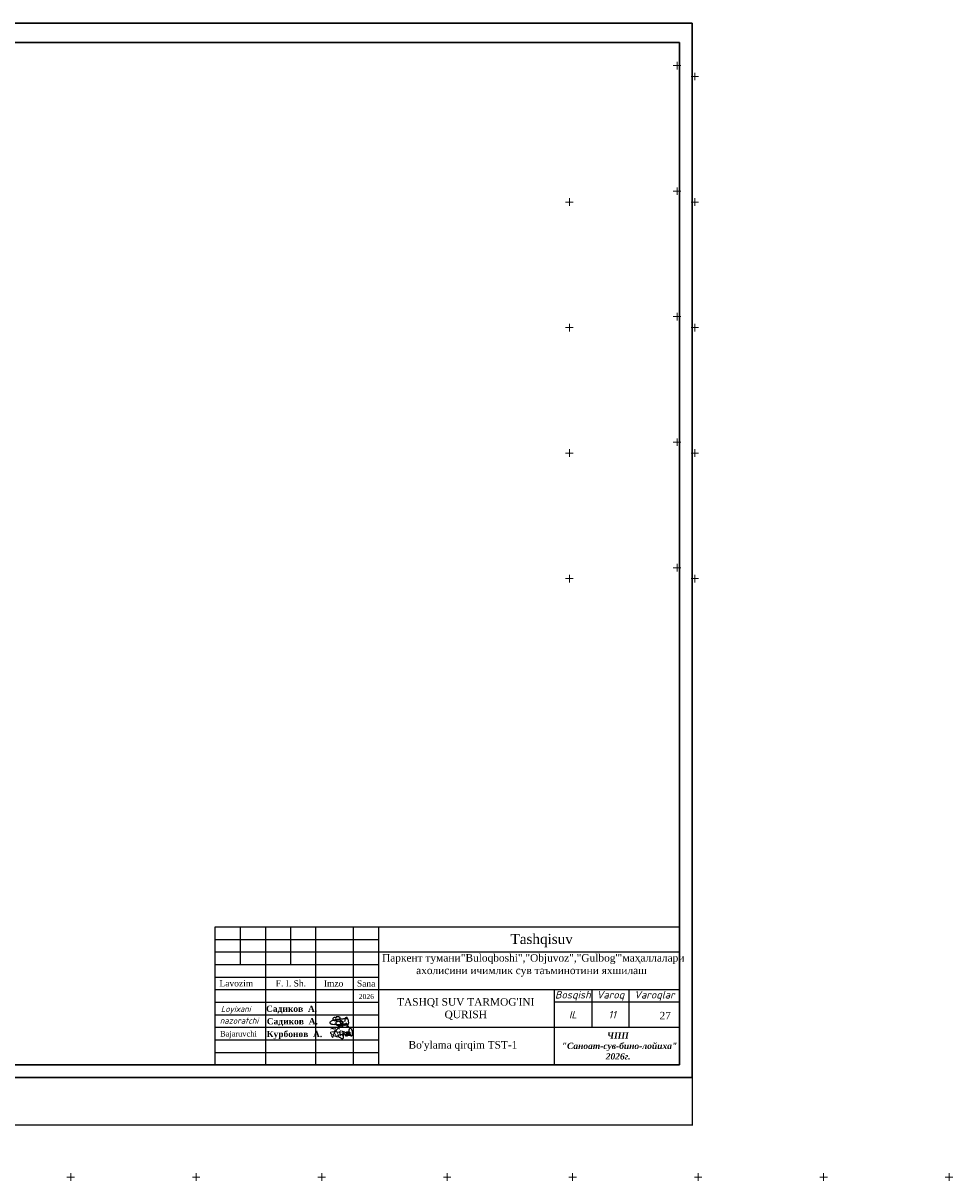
# Model space of a CAD drawing. Header units: millimetres. Extents: x 366033 to 446362, y 4247208 to 4265071.
# Tile 83 of 159: x 435646 to 436017, y 4254580 to 4255041. Entities that reach past the tile are written whole.
import ezdxf

# ---------------------------------------------------------------- set-up
doc = ezdxf.new("R2010")
doc.units = ezdxf.units.MM
doc.header["$PDMODE"] = 32
doc.header["$PDSIZE"] = 0.6
doc.layers.add('GEODS_POINT_GRID#_B', color=7, linetype='Continuous', true_color=0x000000)
doc.layers.add('kcd_tx', color=7, linetype='Continuous')
doc.layers.add('RAMKA', color=7, linetype='Continuous')
doc.layers.add('план', color=7, linetype='Continuous', lineweight=40)
doc.styles.add('GOST 2.304', font='CS_Gost2304.shx')
doc.styles.add('SHRFT', font='TXT', dxfattribs={"width": 1.75})
doc.styles.get("Standard").update_dxf_attribs({"font": 'times.ttf'})
doc.styles.add('TIMES', font='times.ttf')
doc.dimstyles.get("Standard").update_dxf_attribs({"dimtxt": 0.18, "dimasz": 0.18, "dimexe": 0.18, "dimexo": 0.0625, "dimgap": 0.09, "dimtad": 0, "dimtih": 1, "dimtoh": 1, "dimdec": 1, "dimzin": 0, "dimdsep": 46, "dimtxsty": 'Standard', "dimcen": 0.09, "dimadec": 0, "dimazin": 0, "dimtfac": 1, "dimtdec": 1, "dimtofl": 0, "dimtmove": 0, "dimatfit": 3, "dimfxl": 1, "dimtolj": 1, "dimtzin": 0, "dimarcsym": 0})

# ---------------------------------------------------------------- blocks, each defined once
blk = doc.blocks.new('*D487')
at = {"layer": 'Defpoints', "color": 0, "lineweight": 0, "transparency": 16777216}
for p in [(435327.2, 4254621.41), (435913.03, 4254621.41), (435913.03, 4254602.39)]:
    blk.add_point(p, dxfattribs=at)
at = {"layer": 'kcd_tx', "color": 0, "lineweight": -2, "transparency": 16777216}
for p, q in [((435327.2, 4254621.38), (435327.2, 4254602.3)), ((435913.03, 4254621.38), (435913.03, 4254602.3)), ((435327.29, 4254602.39), (435619.93, 4254602.39)), ((435912.94, 4254602.39), (435620.3, 4254602.39))]:
    blk.add_line(p, q, dxfattribs=at)
at = {"layer": 'kcd_tx', "color": 0, "lineweight": 0, "transparency": 16777216}
for points in [[(435327.29, 4254602.4), (435327.29, 4254602.37), (435327.2, 4254602.39)], [(435912.94, 4254602.4), (435912.94, 4254602.37), (435913.03, 4254602.39)]]:
    blk.add_solid(points, dxfattribs=at)
at = {"layer": 'kcd_tx', "color": 0, "lineweight": 5, "transparency": 16777216, "insert": (435620.12, 4254602.39), "char_height": 0.09, "attachment_point": 5}
blk.add_mtext('\\A1;585.8', dxfattribs=at)
blk = doc.blocks.new('CrossCoord_m1')
at = {"layer": 'GEODS_POINT_GRID#_B', "color": 3, "lineweight": 20, "true_color": 0x00ff00, "flags": 128}
for points in [[(-3, 0), (3, 0)], [(0, 3), (0, -3)]]:
    blk.add_lwpolyline(points, dxfattribs=at)

msp = doc.modelspace()

# ---------------------------------------------------------------- linework, layer by layer
at = {"color": 250, "lineweight": 25}
for p, q in [((435733.028, 4254681.408, -1016.516), (435733.028, 4254666.408, -1016.516)), ((435743.028, 4254681.408, -1016.516), (435743.028, 4254626.408, -1016.516)), ((435753.028, 4254681.408, -1016.516), (435753.028, 4254666.408, -1016.516)), ((435763.028, 4254681.408, -1016.516), (435763.028, 4254626.408, -1016.516)), ((435778.028, 4254681.408, -847.097), (435778.028, 4254626.408, -847.097)), ((435788.028, 4254681.408), (435788.028, 4254626.408)), ((435723.028, 4254676.408), (435788.028, 4254676.408)), ((435723.028, 4254671.408), (435908.028, 4254671.408)), ((435723.028, 4254671.408), (435788.028, 4254671.408)), ((435723.028, 4254666.408), (435788.028, 4254666.408)), ((435723.028, 4254661.408), (435788.028, 4254661.408)), ((435723.028, 4254656.408), (435908.028, 4254656.408)), ((435858.028, 4254656.408), (435858.028, 4254626.408)), ((435873.028, 4254656.408), (435873.028, 4254641.408)), ((435888.028, 4254641.408), (435888.028, 4254656.408)), ((435723.028, 4254651.408), (435788.028, 4254651.408)), ((435908.028, 4254651.408), (435858.028, 4254651.408)), ((435908.028, 4254651.408), (435858.028, 4254651.408)), ((435723.028, 4254646.408), (435788.028, 4254646.408)), ((435723.028, 4254641.408), (435908.028, 4254641.408)), ((435723.028, 4254636.408), (435788.028, 4254636.408)), ((435723.028, 4254631.408), (435788.028, 4254631.408))]:
    msp.add_line(p, q, dxfattribs=at)
at = {"color": 5, "lineweight": 25, "ltscale": 2}
for p, q in [((435768.696, 4254643.383), (435768.676, 4254643.168)), ((435768.696, 4254643.383), (435768.676, 4254643.168)), ((435768.741, 4254643.468), (435768.696, 4254643.383)), ((435768.741, 4254643.468), (435768.696, 4254643.383)), ((435768.922, 4254643.619), (435768.741, 4254643.468)), ((435768.922, 4254643.619), (435768.741, 4254643.468)), ((435769.236, 4254643.825), (435768.922, 4254643.619)), ((435769.236, 4254643.825), (435768.922, 4254643.619)), ((435769.499, 4254643.948), (435769.236, 4254643.825)), ((435769.499, 4254643.948), (435769.236, 4254643.825)), ((435769.689, 4254644.041), (435769.499, 4254643.948)), ((435769.689, 4254644.041), (435769.499, 4254643.948)), ((435769.937, 4254644.134), (435769.689, 4254644.041)), ((435769.937, 4254644.134), (435769.689, 4254644.041)), ((435770.245, 4254644.204), (435769.937, 4254644.134)), ((435770.245, 4254644.204), (435769.937, 4254644.134)), ((435770.598, 4254644.279), (435770.245, 4254644.204)), ((435770.598, 4254644.279), (435770.245, 4254644.204)), ((435770.801, 4254644.324), (435770.598, 4254644.279)), ((435770.801, 4254644.324), (435770.598, 4254644.279)), ((435771.101, 4254644.371), (435770.801, 4254644.324)), ((435771.101, 4254644.371), (435770.801, 4254644.324)), ((435771.433, 4254644.429), (435771.101, 4254644.371)), ((435771.433, 4254644.429), (435771.101, 4254644.371)), ((435771.653, 4254644.454), (435771.433, 4254644.429)), ((435771.653, 4254644.454), (435771.433, 4254644.429)), ((435771.94, 4254644.505), (435771.653, 4254644.454)), ((435771.94, 4254644.505), (435771.653, 4254644.454)), ((435772.326, 4254644.552), (435771.94, 4254644.505)), ((435772.326, 4254644.552), (435771.94, 4254644.505)), ((435772.569, 4254644.576), (435772.326, 4254644.552)), ((435772.569, 4254644.576), (435772.326, 4254644.552)), ((435772.897, 4254644.622), (435772.569, 4254644.576)), ((435772.897, 4254644.622), (435772.569, 4254644.576)), ((435773.125, 4254644.644), (435772.897, 4254644.622)), ((435773.125, 4254644.644), (435772.897, 4254644.622)), ((435773.491, 4254644.674), (435773.125, 4254644.644)), ((435773.491, 4254644.674), (435773.125, 4254644.644)), ((435773.823, 4254644.695), (435773.491, 4254644.674)), ((435773.823, 4254644.695), (435773.491, 4254644.674)), ((435774.1, 4254644.75), (435773.823, 4254644.695)), ((435774.1, 4254644.75), (435773.823, 4254644.695)), ((435774.334, 4254644.76), (435774.1, 4254644.75)), ((435774.334, 4254644.76), (435774.1, 4254644.75)), ((435774.52, 4254644.767), (435774.334, 4254644.76)), ((435774.52, 4254644.767), (435774.334, 4254644.76)), ((435774.877, 4254644.808), (435774.52, 4254644.767)), ((435774.877, 4254644.808), (435774.52, 4254644.767)), ((435775.102, 4254644.81), (435774.877, 4254644.808)), ((435775.102, 4254644.81), (435774.877, 4254644.808)), ((435775.491, 4254644.813), (435775.102, 4254644.81)), ((435775.491, 4254644.813), (435775.102, 4254644.81)), ((435775.642, 4254644.813), (435775.491, 4254644.813)), ((435775.642, 4254644.813), (435775.491, 4254644.813)), ((435775.881, 4254644.799), (435775.642, 4254644.813)), ((435775.881, 4254644.799), (435775.642, 4254644.813)), ((435768.676, 4254643.168), (435768.711, 4254643.053)), ((435768.676, 4254643.168), (435768.711, 4254643.053)), ((435768.711, 4254643.053), (435768.766, 4254642.997)), ((435768.711, 4254643.053), (435768.766, 4254642.997)), ((435768.766, 4254642.997), (435768.886, 4254642.858)), ((435768.766, 4254642.997), (435768.886, 4254642.858)), ((435768.886, 4254642.858), (435769.036, 4254642.804)), ((435768.886, 4254642.858), (435769.036, 4254642.804)), ((435769.036, 4254642.804), (435769.195, 4254642.746)), ((435769.036, 4254642.804), (435769.195, 4254642.746)), ((435769.195, 4254642.746), (435769.351, 4254642.69)), ((435769.195, 4254642.746), (435769.351, 4254642.69)), ((435769.351, 4254642.69), (435769.485, 4254642.659)), ((435769.351, 4254642.69), (435769.485, 4254642.659)), ((435769.485, 4254642.659), (435769.74, 4254642.615)), ((435769.485, 4254642.659), (435769.74, 4254642.615)), ((435769.74, 4254642.615), (435769.925, 4254642.583)), ((435769.74, 4254642.615), (435769.925, 4254642.583)), ((435769.925, 4254642.583), (435770.365, 4254642.574)), ((435769.925, 4254642.583), (435770.365, 4254642.574)), ((435770.365, 4254642.574), (435770.635, 4254642.578)), ((435770.365, 4254642.574), (435770.635, 4254642.578)), ((435770.635, 4254642.578), (435771.098, 4254642.575)), ((435770.635, 4254642.578), (435771.098, 4254642.575)), ((435771.098, 4254642.575), (435771.608, 4254642.565)), ((435771.098, 4254642.575), (435771.608, 4254642.565)), ((435771.608, 4254642.565), (435771.996, 4254642.562)), ((435771.608, 4254642.565), (435771.996, 4254642.562)), ((435771.996, 4254642.562), (435772.658, 4254642.578)), ((435771.996, 4254642.562), (435772.658, 4254642.578)), ((435772.658, 4254642.578), (435773.152, 4254642.568)), ((435772.658, 4254642.578), (435773.152, 4254642.568)), ((435773.152, 4254642.568), (435773.631, 4254642.506)), ((435773.152, 4254642.568), (435773.631, 4254642.506)), ((435773.33, 4254642.058), (435773.359, 4254642.163)), ((435773.33, 4254642.058), (435773.359, 4254642.163)), ((435773.352, 4254641.986), (435773.33, 4254642.058)), ((435773.352, 4254641.986), (435773.33, 4254642.058)), ((435773.397, 4254641.911), (435773.352, 4254641.986)), ((435773.397, 4254641.911), (435773.352, 4254641.986)), ((435773.359, 4254642.163), (435773.377, 4254642.224)), ((435773.359, 4254642.163), (435773.377, 4254642.224)), ((435773.377, 4254642.224), (435773.41, 4254642.281)), ((435773.377, 4254642.224), (435773.41, 4254642.281)), ((435773.456, 4254641.848), (435773.397, 4254641.911)), ((435773.456, 4254641.848), (435773.397, 4254641.911)), ((435773.41, 4254642.281), (435773.456, 4254642.358)), ((435773.41, 4254642.281), (435773.456, 4254642.358)), ((435773.456, 4254642.358), (435773.522, 4254642.408)), ((435773.456, 4254642.358), (435773.522, 4254642.408)), ((435773.497, 4254641.816), (435773.456, 4254641.848)), ((435773.497, 4254641.816), (435773.456, 4254641.848)), ((435773.566, 4254641.816), (435773.497, 4254641.816)), ((435773.566, 4254641.816), (435773.497, 4254641.816)), ((435773.522, 4254642.408), (435773.582, 4254642.47)), ((435773.522, 4254642.408), (435773.582, 4254642.47)), ((435773.669, 4254641.835), (435773.566, 4254641.816)), ((435773.669, 4254641.835), (435773.566, 4254641.816)), ((435773.582, 4254642.47), (435773.687, 4254642.533)), ((435773.582, 4254642.47), (435773.687, 4254642.533)), ((435773.586, 4254642.485), (435773.687, 4254642.533)), ((435773.586, 4254642.485), (435773.687, 4254642.533)), ((435773.743, 4254641.864), (435773.669, 4254641.835)), ((435773.743, 4254641.864), (435773.669, 4254641.835)), ((435773.687, 4254642.533), (435773.859, 4254642.633)), ((435773.687, 4254642.533), (435773.859, 4254642.633)), ((435773.687, 4254642.533), (435773.803, 4254642.437)), ((435773.687, 4254642.533), (435773.803, 4254642.437)), ((435773.812, 4254641.895), (435773.743, 4254641.864)), ((435773.812, 4254641.895), (435773.743, 4254641.864)), ((435773.803, 4254642.437), (435773.863, 4254642.388)), ((435773.803, 4254642.437), (435773.863, 4254642.388)), ((435773.894, 4254641.989), (435773.812, 4254641.895)), ((435773.894, 4254641.989), (435773.812, 4254641.895)), ((435773.859, 4254642.633), (435773.986, 4254642.706)), ((435773.859, 4254642.633), (435773.986, 4254642.706)), ((435773.863, 4254642.388), (435773.894, 4254642.329)), ((435773.863, 4254642.388), (435773.894, 4254642.329)), ((435773.894, 4254642.329), (435773.933, 4254642.254)), ((435773.894, 4254642.329), (435773.933, 4254642.254)), ((435773.928, 4254642.067), (435773.894, 4254641.989)), ((435773.928, 4254642.067), (435773.894, 4254641.989)), ((435773.954, 4254642.18), (435773.928, 4254642.067)), ((435773.954, 4254642.18), (435773.928, 4254642.067)), ((435773.933, 4254642.254), (435773.954, 4254642.18)), ((435773.933, 4254642.254), (435773.954, 4254642.18)), ((435773.986, 4254642.706), (435774.138, 4254642.815)), ((435773.986, 4254642.706), (435774.138, 4254642.815)), ((435774.138, 4254642.815), (435774.249, 4254642.815)), ((435774.138, 4254642.815), (435774.249, 4254642.815)), ((435774.249, 4254642.815), (435774.594, 4254642.82)), ((435774.249, 4254642.815), (435774.594, 4254642.82)), ((435774.488, 4254642.32), (435774.627, 4254642.482)), ((435774.488, 4254642.32), (435774.627, 4254642.482)), ((435774.488, 4254642.258), (435774.488, 4254642.32)), ((435774.488, 4254642.258), (435774.488, 4254642.32)), ((435774.523, 4254642.194), (435774.488, 4254642.258)), ((435774.523, 4254642.194), (435774.488, 4254642.258)), ((435774.547, 4254642.15), (435774.523, 4254642.194)), ((435774.547, 4254642.15), (435774.523, 4254642.194)), ((435774.604, 4254642.133), (435774.547, 4254642.15)), ((435774.604, 4254642.133), (435774.547, 4254642.15)), ((435774.594, 4254642.82), (435774.656, 4254642.82)), ((435774.594, 4254642.82), (435774.656, 4254642.82)), ((435774.678, 4254642.133), (435774.604, 4254642.133)), ((435774.678, 4254642.133), (435774.604, 4254642.133)), ((435774.627, 4254642.482), (435774.697, 4254642.564)), ((435774.627, 4254642.482), (435774.697, 4254642.564)), ((435774.656, 4254642.82), (435774.858, 4254642.805)), ((435774.656, 4254642.82), (435774.858, 4254642.805)), ((435774.795, 4254642.204), (435774.678, 4254642.133)), ((435774.795, 4254642.204), (435774.678, 4254642.133)), ((435774.697, 4254642.564), (435774.905, 4254642.738)), ((435774.697, 4254642.564), (435774.905, 4254642.738)), ((435774.958, 4254642.304), (435774.795, 4254642.204)), ((435774.958, 4254642.304), (435774.795, 4254642.204)), ((435774.856, 4254642.698), (435774.929, 4254642.763)), ((435774.856, 4254642.698), (435774.929, 4254642.763)), ((435774.858, 4254642.805), (435775.03, 4254642.702)), ((435774.858, 4254642.805), (435775.03, 4254642.702)), ((435774.929, 4254642.763), (435774.973, 4254642.803)), ((435774.929, 4254642.763), (435774.973, 4254642.803)), ((435775.055, 4254642.397), (435774.958, 4254642.304)), ((435775.055, 4254642.397), (435774.958, 4254642.304)), ((435774.973, 4254642.803), (435775.058, 4254642.854)), ((435774.973, 4254642.803), (435775.058, 4254642.854)), ((435775.03, 4254642.702), (435775.1, 4254642.646)), ((435775.03, 4254642.702), (435775.1, 4254642.646)), ((435775.107, 4254642.479), (435775.055, 4254642.397)), ((435775.107, 4254642.479), (435775.055, 4254642.397)), ((435775.058, 4254642.854), (435775.112, 4254642.887)), ((435775.058, 4254642.854), (435775.112, 4254642.887)), ((435775.1, 4254642.646), (435775.131, 4254642.559)), ((435775.1, 4254642.646), (435775.131, 4254642.559)), ((435775.131, 4254642.559), (435775.107, 4254642.479)), ((435775.131, 4254642.559), (435775.107, 4254642.479)), ((435775.112, 4254642.887), (435775.169, 4254642.906)), ((435775.112, 4254642.887), (435775.169, 4254642.906)), ((435775.169, 4254642.906), (435775.21, 4254642.92)), ((435775.169, 4254642.906), (435775.21, 4254642.92)), ((435775.21, 4254642.92), (435775.264, 4254642.92)), ((435775.21, 4254642.92), (435775.264, 4254642.92)), ((435775.264, 4254642.92), (435775.309, 4254642.905)), ((435775.264, 4254642.92), (435775.309, 4254642.905)), ((435775.309, 4254642.905), (435775.364, 4254642.872)), ((435775.309, 4254642.905), (435775.364, 4254642.872)), ((435775.397, 4254641.703), (435775.34, 4254641.747)), ((435775.364, 4254642.872), (435775.4, 4254642.852)), ((435775.364, 4254642.872), (435775.4, 4254642.852)), ((435775.494, 4254641.703), (435775.397, 4254641.703)), ((435775.4, 4254642.852), (435775.426, 4254642.814)), ((435775.4, 4254642.852), (435775.426, 4254642.814)), ((435775.435, 4254642.372), (435775.402, 4254642.242)), ((435775.435, 4254642.372), (435775.402, 4254642.242)), ((435775.402, 4254642.242), (435775.402, 4254642.15)), ((435775.402, 4254642.242), (435775.402, 4254642.15)), ((435775.402, 4254642.15), (435775.428, 4254642.059)), ((435775.402, 4254642.15), (435775.428, 4254642.059)), ((435775.426, 4254642.814), (435775.449, 4254642.777)), ((435775.426, 4254642.814), (435775.449, 4254642.777)), ((435775.428, 4254642.059), (435775.476, 4254641.966)), ((435775.428, 4254642.059), (435775.476, 4254641.966)), ((435775.464, 4254642.486), (435775.435, 4254642.372)), ((435775.464, 4254642.486), (435775.435, 4254642.372)), ((435775.449, 4254642.777), (435775.466, 4254642.749)), ((435775.449, 4254642.777), (435775.466, 4254642.749)), ((435775.487, 4254642.678), (435775.464, 4254642.585)), ((435775.487, 4254642.678), (435775.464, 4254642.585)), ((435775.464, 4254642.585), (435775.464, 4254642.486)), ((435775.464, 4254642.585), (435775.464, 4254642.486)), ((435775.466, 4254642.749), (435775.487, 4254642.678)), ((435775.466, 4254642.749), (435775.487, 4254642.678)), ((435775.476, 4254641.966), (435775.521, 4254641.933)), ((435775.476, 4254641.966), (435775.521, 4254641.933)), ((435775.637, 4254641.729), (435775.494, 4254641.703)), ((435775.521, 4254641.933), (435775.599, 4254641.903)), ((435775.521, 4254641.933), (435775.599, 4254641.903)), ((435775.599, 4254641.903), (435775.673, 4254641.875)), ((435775.599, 4254641.903), (435775.673, 4254641.875)), ((435775.739, 4254641.769), (435775.637, 4254641.729)), ((435775.673, 4254641.875), (435775.812, 4254641.875)), ((435775.673, 4254641.875), (435775.812, 4254641.875)), ((435775.812, 4254641.875), (435775.903, 4254641.892)), ((435775.812, 4254641.875), (435775.903, 4254641.892)), ((435775.903, 4254641.892), (435775.997, 4254641.903)), ((435775.903, 4254641.892), (435775.997, 4254641.903)), ((435775.997, 4254641.903), (435776.213, 4254641.934)), ((435775.997, 4254641.903), (435776.213, 4254641.934))]:
    msp.add_line(p, q, dxfattribs=at)
at = {"color": 250, "lineweight": 25}
msp.add_lwpolyline([(435723.028, 4254681.408), (435908.028, 4254681.408), (435908.028, 4254626.408), (435723.028, 4254626.408)], close=True, dxfattribs=at)
at = {"color": 5, "lineweight": 25, "ltscale": 2}
for points in [[(435772.015, 4254644.612), (435772.308, 4254644.61), (435772.434, 4254644.669), (435772.551, 4254644.756), (435772.635, 4254644.815), (435772.725, 4254644.9), (435772.777, 4254644.948), (435772.834, 4254645.03), (435772.829, 4254645.105), (435772.804, 4254645.226), (435772.784, 4254645.265), (435772.696, 4254645.348), (435772.586, 4254645.428), (435772.459, 4254645.487), (435772.299, 4254645.534), (435772.059, 4254645.582), (435771.863, 4254645.582), (435771.632, 4254645.568), (435771.442, 4254645.54), (435771.272, 4254645.5), (435771.071, 4254644.934), (435770.835, 4254645.431), (435770.619, 4254645.359), (435770.405, 4254645.283), (435770.186, 4254645.156), (435770.014, 4254645.045), (435769.906, 4254644.952), (435769.836, 4254644.8), (435769.824, 4254644.708), (435769.865, 4254644.555), (435769.977, 4254644.363), (435770.034, 4254644.3), (435770.134, 4254644.235), (435770.276, 4254644.184), (435770.473, 4254644.134), (435770.908, 4254644.078), (435771.163, 4254644.047), (435771.29, 4254644.032), (435771.607, 4254644.468), (435771.699, 4254644.439), (435771.483, 4254643.954)], [(435772.015, 4254644.612), (435772.308, 4254644.61), (435772.434, 4254644.669), (435772.551, 4254644.756), (435772.635, 4254644.815), (435772.725, 4254644.9), (435772.777, 4254644.948), (435772.834, 4254645.03), (435772.829, 4254645.105), (435772.804, 4254645.226), (435772.784, 4254645.265), (435772.696, 4254645.348), (435772.586, 4254645.428), (435772.459, 4254645.487), (435772.299, 4254645.534), (435772.059, 4254645.582), (435771.863, 4254645.582), (435771.632, 4254645.568), (435771.442, 4254645.54), (435771.272, 4254645.5), (435771.071, 4254644.934), (435770.835, 4254645.431), (435770.619, 4254645.359), (435770.405, 4254645.283), (435770.186, 4254645.156), (435770.014, 4254645.045), (435769.906, 4254644.952), (435769.836, 4254644.8), (435769.824, 4254644.708), (435769.865, 4254644.555), (435769.977, 4254644.363), (435770.034, 4254644.3), (435770.134, 4254644.235), (435770.276, 4254644.184), (435770.473, 4254644.134), (435770.908, 4254644.078), (435771.163, 4254644.047), (435771.29, 4254644.032), (435771.607, 4254644.468), (435771.699, 4254644.439), (435771.483, 4254643.954)], [(435772.484, 4254644.706), (435772.744, 4254644.613), (435772.541, 4254644.272), (435772.744, 4254644.11), (435772.749, 4254643.733), (435772.812, 4254643.396), (435772.884, 4254643.017), (435772.881, 4254642.574), (435772.881, 4254642.228), (435772.825, 4254641.946), (435772.748, 4254641.831), (435772.663, 4254641.738), (435772.576, 4254641.709), (435772.497, 4254641.707), (435772.373, 4254641.737), (435772.119, 4254641.842), (435771.912, 4254641.958), (435771.626, 4254642.144), (435771.449, 4254642.26), (435771.119, 4254642.451), (435770.709, 4254642.625)], [(435773.238, 4254642.967), (435773.532, 4254642.964), (435773.657, 4254643.023), (435773.775, 4254643.111), (435773.858, 4254643.17), (435773.949, 4254643.254), (435774.001, 4254643.303), (435774.057, 4254643.385), (435774.053, 4254643.46), (435774.028, 4254643.58), (435774.008, 4254643.62), (435773.92, 4254643.703), (435773.268, 4254643.466), (435773.141, 4254643.525), (435773.523, 4254643.889), (435773.282, 4254643.937), (435773.087, 4254643.937), (435772.856, 4254643.923), (435772.666, 4254643.895), (435772.496, 4254643.581), (435772.234, 4254643.826), (435772.059, 4254643.786), (435771.843, 4254643.713), (435771.629, 4254643.637), (435771.409, 4254643.511), (435771.238, 4254643.4), (435771.129, 4254643.307), (435771.06, 4254643.154), (435771.048, 4254643.063), (435771.089, 4254642.909), (435771.2, 4254642.718), (435771.258, 4254642.655), (435771.358, 4254642.59), (435771.499, 4254642.539), (435771.697, 4254642.489), (435772.132, 4254642.433), (435772.387, 4254642.402), (435772.514, 4254642.386), (435772.58, 4254642.367), (435772.673, 4254642.338), (435772.707, 4254642.309)], [(435773.238, 4254642.967), (435773.532, 4254642.964), (435773.657, 4254643.023), (435773.775, 4254643.111), (435773.858, 4254643.17), (435773.949, 4254643.254), (435774.001, 4254643.303), (435774.057, 4254643.385), (435774.053, 4254643.46), (435774.028, 4254643.58), (435774.008, 4254643.62), (435773.92, 4254643.703), (435773.268, 4254643.466), (435773.141, 4254643.525), (435773.523, 4254643.889), (435773.282, 4254643.937), (435773.087, 4254643.937), (435772.856, 4254643.923), (435772.666, 4254643.895), (435772.496, 4254643.581), (435772.234, 4254643.826), (435772.059, 4254643.786), (435771.843, 4254643.713), (435771.629, 4254643.637), (435771.409, 4254643.511), (435771.238, 4254643.4), (435771.129, 4254643.307), (435771.06, 4254643.154), (435771.048, 4254643.063), (435771.089, 4254642.909), (435771.2, 4254642.718), (435771.258, 4254642.655), (435771.358, 4254642.59), (435771.499, 4254642.539), (435771.697, 4254642.489), (435772.132, 4254642.433), (435772.387, 4254642.402), (435772.514, 4254642.386), (435772.58, 4254642.367), (435772.673, 4254642.338), (435772.707, 4254642.309)], [(435775.226, 4254643.162), (435775.224, 4254642.868), (435775.283, 4254642.743), (435775.37, 4254642.625), (435775.43, 4254642.542), (435775.514, 4254642.452), (435775.562, 4254642.4), (435775.644, 4254642.343), (435775.719, 4254642.348), (435775.84, 4254642.373), (435775.879, 4254642.393), (435775.963, 4254642.481), (435776.042, 4254642.591), (435776.101, 4254642.717), (435776.148, 4254642.878), (435776.196, 4254643.118), (435776.196, 4254643.313), (435776.182, 4254643.545), (435776.154, 4254643.735), (435776.115, 4254643.905), (435776.085, 4254644.166), (435776.045, 4254644.341), (435775.973, 4254644.558), (435775.897, 4254644.772), (435775.77, 4254644.991), (435775.659, 4254645.163), (435775.566, 4254645.271), (435775.414, 4254645.341), (435775.322, 4254645.353), (435775.169, 4254645.312), (435774.978, 4254645.2), (435774.915, 4254645.143), (435774.849, 4254645.043), (435774.798, 4254644.901), (435774.748, 4254644.704), (435774.692, 4254644.269), (435774.661, 4254644.014), (435774.646, 4254643.886), (435774.627, 4254643.82), (435774.598, 4254643.728), (435774.569, 4254643.694)], [(435773.64, 4254639.831), (435773.9, 4254639.738), (435773.697, 4254639.397), (435773.9, 4254639.235), (435773.905, 4254638.858), (435773.969, 4254638.521), (435774.04, 4254638.142), (435774.037, 4254637.699), (435774.037, 4254637.353), (435773.982, 4254637.071), (435773.904, 4254636.956), (435773.819, 4254636.863), (435773.732, 4254636.834), (435773.654, 4254636.832), (435773.529, 4254636.862), (435773.275, 4254636.967), (435773.068, 4254637.083), (435772.783, 4254637.269), (435772.606, 4254637.385), (435772.276, 4254637.576), (435771.866, 4254637.75)], [(435776.804, 4254638.777), (435776.801, 4254638.484), (435776.86, 4254638.359), (435776.948, 4254638.241), (435777.007, 4254638.157), (435777.091, 4254638.067), (435777.14, 4254638.015), (435777.222, 4254637.958), (435777.296, 4254637.963), (435777.417, 4254637.988), (435777.456, 4254638.008), (435777.54, 4254638.096), (435777.619, 4254638.206), (435777.679, 4254638.333), (435777.726, 4254638.493), (435777.774, 4254638.733), (435777.774, 4254638.929), (435777.759, 4254639.16), (435777.731, 4254639.35), (435777.692, 4254639.52), (435777.662, 4254639.781), (435777.623, 4254639.957), (435777.55, 4254640.173), (435777.474, 4254640.387), (435777.347, 4254640.607), (435777.236, 4254640.778), (435777.143, 4254640.887), (435776.991, 4254640.956), (435776.9, 4254640.968), (435776.746, 4254640.927), (435776.555, 4254640.816), (435776.492, 4254640.758), (435776.426, 4254640.658), (435776.375, 4254640.516), (435776.325, 4254640.319), (435776.269, 4254639.884), (435776.238, 4254639.629), (435776.223, 4254639.502), (435776.204, 4254639.436), (435776.175, 4254639.343), (435776.146, 4254639.309)]]:
    msp.add_lwpolyline(points, dxfattribs=at)
at = {"color": 5, "lineweight": 5}
for points in [[(435769.045, 4254640.656), (435769.323, 4254641.143), (435770.111, 4254640.692), (435770.397, 4254641.191), (435770.945, 4254641.191), (435769.902, 4254637.369), (435769.161, 4254638.179)], [(435770.424, 4254639.28), (435772.081, 4254641.12), (435772.527, 4254640.717)], [(435770.424, 4254639.28), (435771.27, 4254637.808), (435771.92, 4254638.182)]]:
    msp.add_lwpolyline(points, dxfattribs=at)
for points in [[(435771.252, 4254640.2), (435771.966, 4254637.622), (435768.946, 4254639.111), (435773.261, 4254639.317)], [(435771.92, 4254638.182), (435773.221, 4254638.516), (435772.67, 4254638.042), (435774.475, 4254638.806), (435773.833, 4254637.889), (435774.2, 4254639.357), (435775.041, 4254637.798), (435775.209, 4254639.418), (435775.423, 4254637.782), (435775.225, 4254638.455), (435776.448, 4254639.662), (435775.852, 4254638.424), (435776.418, 4254638.287), (435775.454, 4254639.678), (435775.867, 4254637.981), (435776.754, 4254639.418), (435776.066, 4254638.76), (435776.8, 4254637.95), (435772.686, 4254639.693), (435772.655, 4254638.867), (435774.154, 4254638.546)]]:
    msp.add_spline(points, degree=3, dxfattribs=at)
at = {"layer": 'RAMKA', "color": 1, "lineweight": 30}
for p, q in [((435913.028, 4255041.408), (435327.203, 4255041.408)), ((435347.203, 4255033.646), (435908.028, 4255033.646)), ((435908.028, 4254626.408), (435347.203, 4254626.408)), ((435327.203, 4254621.408), (435913.028, 4254621.408))]:
    msp.add_line(p, q, dxfattribs=at)
at = {"layer": 'RAMKA', "color": 3, "lineweight": 30}
for p, q in [((435913.028, 4254621.408), (435913.028, 4255041.408)), ((435908.028, 4255033.646), (435908.028, 4254626.408))]:
    msp.add_line(p, q, dxfattribs=at)

# ---------------------------------------------------------------- block references
at = {"layer": 'GEODS_POINT_GRID#_B', "color": 3, "true_color": 0x00ff00, "xscale": 0.5, "yscale": 0.5, "zscale": 0.5}
for p in [(435907.033, 4255024.489), (435914.15, 4255020.136), (435907.033, 4254974.489), (435864.15, 4254970.136), (435914.15, 4254970.136), (435907.033, 4254924.489), (435864.15, 4254920.136), (435914.15, 4254920.136), (435907.033, 4254874.489), (435864.15, 4254870.136), (435914.15, 4254870.136), (435907.033, 4254824.489), (435864.15, 4254820.136), (435914.15, 4254820.136), (435665.442, 4254581.728, -714.51), (435715.442, 4254581.728, -714.51), (435765.442, 4254581.728, -714.51), (435815.442, 4254581.728, -714.51), (435865.442, 4254581.728, -714.51), (435915.442, 4254581.728, -714.51), (435965.442, 4254581.728, -714.51), (436015.442, 4254581.728, -714.51)]:
    msp.add_blockref('CrossCoord_m1', p, dxfattribs=at)

# ---------------------------------------------------------------- texts
for s, insert, char_height, width, attachment_point in [('\\pi-40.048;Tashqisuv', (435880.728, 4254678.591), 4, 4.20261, 1), ('{\\fTimes New Roman|b0|i0|c204|p18;2026}', (435780.192, 4254654.671), 2, 10.68651, 1), ('{\\fISOCPEUR|b0|i1|c204|p34;Bosqish}', (435865.528, 4254653.908), 3, 15, 5), ('{\\fISOCPEUR|b0|i1|c204|p34;Va\\fISOCPEUR|b0|i1|c0|p34;roq}', (435880.528, 4254653.908), 3, 15, 5), ('{\\fISOCPEUR|b0|i1|c204|p34;Va\\fISOCPEUR|b0|i1|c0|p34;roq\\fISOCPEUR|b0|i1|c204|p34;lar}', (435898.028, 4254653.908), 3, 37.25162, 5), ('{\\fISOCPEUR|b0|i1|c204|p34;IL}', (435865.528, 4254646.408), 3, 15, 5), ('{\\fISOCPEUR|b0|i1|c0|p34;11}', (435881.185, 4254646.408), 3, 15, 5)]:
    msp.add_mtext(s, dxfattribs=dict(insert=insert, char_height=char_height, width=width, attachment_point=attachment_point))
at = {"color": 0, "lineweight": 5, "insert": (435789.482, 4254670.579), "char_height": 3, "width": 154.9538, "attachment_point": 1}
msp.add_mtext('Паркент тумани                                                         маҳаллалари \\P            ахолисини ичимлик сув таъминотини яхшилаш', dxfattribs=at)
at = {"color": 0, "lineweight": 0, "insert": (435820.893, 4254670.555), "char_height": 3, "width": 67.69207, "attachment_point": 1}
msp.add_mtext('"Buloqboshi","Objuvoz","Gulbog\'"', dxfattribs=at)
at = {"lineweight": 25, "ltscale": 100, "attachment_point": 1, "style": 'GOST 2.304'}
for s, insert, char_height, width in [('{\\fTimes New Roman|b0|i0|c204|p18;Lavozim}', (435724.717, 4254660.178), 2.5, 7.14649), ('{\\fTimes New Roman|b0|i0|c204|p18;F. I. Sh.}', (435747.128, 4254660.161), 2.5, 13.23723), ('{\\fTimes New Roman|b0|i0|c204|p18;Imzo}', (435766.32, 4254660.123), 2.5, 12.27251), ('{\\fTimes New Roman|b0|i0|c204|p18;Bajaruvchi}', (435724.967, 4254639.929, 1016.516), 2.2, 8.90888)]:
    msp.add_mtext(s, dxfattribs=dict(at, insert=insert, char_height=char_height, width=width))
at = {"color": 250, "lineweight": 25, "ltscale": 100, "insert": (435779.479, 4254660.096), "char_height": 2.5, "width": 8.14319, "attachment_point": 1, "style": 'GOST 2.304'}
msp.add_mtext('{\\fTimes New Roman|b0|i0|c204|p18;Sana}', dxfattribs=at)
at = {"color": 5, "insert": (435822.842, 4254648.653), "char_height": 3, "width": 64.16731, "attachment_point": 5}
msp.add_mtext("{\\fTimes New Roman|b0|i0|c204|p18;\\C7;TASHQI SUV TARMOG'INI\\PQURISH}", dxfattribs=at)
at = {"color": 7, "char_height": 0.16239, "width": 16.23922, "attachment_point": 5, "style": 'SHRFT'}
for s, insert in [('{\\fISOCPEUR|b0|i1|c0|p34;\\H15x;Loyixani} ', (435731.217, 4254648.348)), ('{\\fISOCPEUR|b0|i1|c204|p34;\\H15x;nazoratchi}', (435732.551, 4254644.028))]:
    msp.add_mtext(s, dxfattribs=dict(at, insert=insert))
at = {"color": 0, "char_height": 2.5, "attachment_point": 1}
for s, insert in [('{\\fTimes New Roman|b1|i0|c204|p18;Садиков  А.}', (435743.278, 4254650.044)), ('{\\fTimes New Roman|b1|i0|c204|p18;Садиков  А.}', (435743.567, 4254645.048)), ('{\\fTimes New Roman|b1|i0|c204|p18;Курбонов  А.}', (435743.509, 4254639.984))]:
    msp.add_mtext(s, dxfattribs=dict(at, insert=insert))
at = {"color": 0, "insert": (435900.045, 4254647.546), "char_height": 3.0064, "width": 1.92475, "attachment_point": 1, "style": 'TIMES'}
msp.add_mtext('27', dxfattribs=at)
at = {"color": 0, "ltscale": 0.1, "insert": (435878.389, 4254639.411), "char_height": 2.5, "attachment_point": 1}
msp.add_mtext_dynamic_manual_height_columns('\\pi0.71954;{\\fTimes New Roman|b1|i1|c204|p18;ЧПП\\P\\pi-17.28155;"Cаноат-сув-бино-лойиха"\\P\\pi0.24549;2026г.}', width=9.80425, gutter_width=12.5, heights=[0], dxfattribs=at)
at = {"layer": 'план', "color": 0, "lineweight": 20, "insert": (435800.052, 4254635.917, 0.52), "char_height": 3, "width": 48.58877, "attachment_point": 1}
msp.add_mtext("{\\fTimes New Roman|b0|i0|c204|p18;Bo'ylama qirqim TST-1 }", dxfattribs=at)

# ---------------------------------------------------------------- dimensions: what is measured, and where the dimension line sits
at = {"layer": 'kcd_tx', "color": 0, "lineweight": 5}
dim = msp.add_aligned_dim(p1=(435327.203, 4254621.408), p2=(435913.028, 4254621.408), distance=-19.022, dimstyle='Standard', override={"dimscale": 0.5}, dxfattribs=at)
dim.commit()
dim.dimension.update_dxf_attribs({"geometry": '*D487', "text_midpoint": (435620.115, 4254602.386)})

doc.saveas('drawing.dxf')
